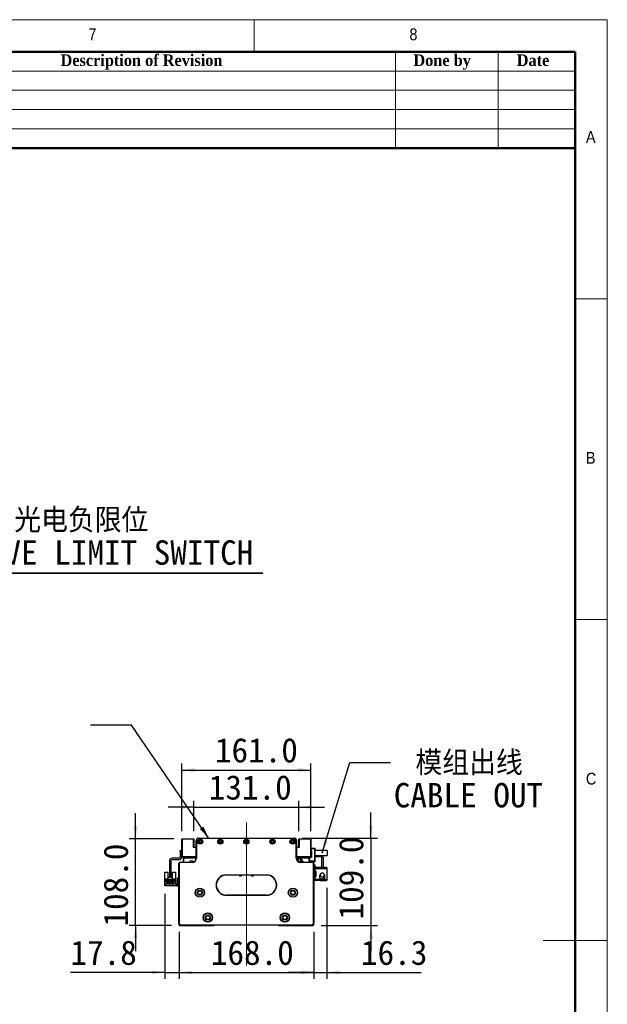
# Model space of a CAD drawing. Header units: millimetres. Extents: x 40 to 3320, y 40 to 2336.
# Tile 8 of 8: x 2588 to 3320, y 1108 to 2336. Entities that reach past the tile are written whole.
import ezdxf

# ---------------------------------------------------------------- set-up
doc = ezdxf.new("R2010")
doc.units = ezdxf.units.MM
doc.header["$LTSCALE"] = 8
doc.linetypes.add('CENTERX2', pattern=[20.32, 12.7, -2.54, 2.54, -2.54])
doc.layers.add('DIMNS', color=7, linetype='Continuous')
doc.styles.add('SLDTEXTSTYLE0', font='Gothic.ttf', dxfattribs={"width": 0.913})
doc.styles.add('SLDTEXTSTYLE1', font='timesbd.ttf', dxfattribs={"width": 0.933})
doc.styles.add('SLDTEXTSTYLE7', font='txt')
doc.styles.add('SLDTEXTSTYLE8', font='txt', dxfattribs={"bigfont": 'bigfont'})
doc.dimstyles.new('SLDDIMSTYLE0', dxfattribs={"dimtxt": 30.4, "dimasz": 16, "dimexe": 0, "dimexo": 0.0625, "dimgap": 7.6, "dimtad": 2, "dimdec": 1, "dimrnd": 1e-09, "dimzin": 4, "dimdsep": 46, "dimtxsty": 'SLDTEXTSTYLE7', "dimsah": 1, "dimcen": 0.09, "dimadec": 0, "dimazin": 1, "dimtfac": 1, "dimtdec": 1, "dimtmove": 0, "dimatfit": 0, "dimfxl": 0, "dimfrac": 2, "dimtolj": 1, "dimtzin": 12, "dimarcsym": 0})
doc.dimstyles.new('SLDDIMSTYLE3', dxfattribs={"dimtxt": 0.18, "dimasz": 16, "dimexe": 0, "dimexo": 0.0625, "dimgap": 0, "dimtad": 0, "dimtih": 1, "dimtoh": 1, "dimdec": 0, "dimrnd": 1e-09, "dimzin": 0, "dimdsep": 46, "dimtxsty": 'Standard', "dimsah": 1, "dimcen": 0.09, "dimadec": 0, "dimazin": 0, "dimtfac": 16, "dimtdec": 0, "dimtofl": 0, "dimtmove": 0, "dimatfit": 3, "dimfxl": 0, "dimfrac": 2, "dimtolj": 1, "dimtzin": 0, "dimarcsym": 0})
doc.dimstyles.new('SLDDIMSTYLE4', dxfattribs={"dimtxt": 30.4, "dimasz": 16, "dimexe": 0, "dimexo": 0.0625, "dimgap": 7.6, "dimtad": 2, "dimdec": 1, "dimrnd": 1e-09, "dimzin": 12, "dimdsep": 46, "dimtxsty": 'SLDTEXTSTYLE7', "dimsah": 1, "dimcen": 0.09, "dimadec": 0, "dimazin": 3, "dimtfac": 1, "dimtdec": 1, "dimtmove": 0, "dimatfit": 0, "dimfxl": 0, "dimfrac": 2, "dimtolj": 1, "dimtzin": 12, "dimarcsym": 0})

# ---------------------------------------------------------------- blocks, each defined once
blk = doc.blocks.new('SW_NOTE_5')
at = {"layer": 'DIMNS', "color": 0}
for p, q in [((0, 0), (451.6, 0)), ((451.6, 0), (0, 0)), ((0, 0), (451.6, 0)), ((451.6, 0), (0, 0)), ((0, 0), (451.6, 0)), ((451.6, 0), (0, 0))]:
    blk.add_line(p, q, dxfattribs=at)
at = {"layer": 'DIMNS', "color": 0, "char_height": 30.4, "attachment_point": 2}
for s, insert, style in [('光电负限位', (225.4, 81), 'SLDTEXTSTYLE8'), ('NEGATIVE LIMIT SWITCH', (222.6, 40.8), 'SLDTEXTSTYLE7')]:
    blk.add_mtext(s, dxfattribs=dict(at, insert=insert, style=style))
blk = doc.blocks.new('_D_6')
at = {"layer": 'DIMNS'}
for p, q in [((2786.2, 1197.5), (2786.2, 1140.2)), ((2954.2, 1197.5), (2954.2, 1140.2)), ((2786.2, 1148.2), (2954.2, 1148.2))]:
    blk.add_line(p, q, dxfattribs=at)
for points in [[(2786.2, 1148.2), (2802.2, 1145.8), (2802.2, 1150.6)], [(2954.2, 1148.2), (2938.2, 1150.6), (2938.2, 1145.8)]]:
    blk.add_solid(points, dxfattribs=at)
at = {"layer": 'DIMNS', "insert": (2825.9, 1188), "char_height": 30.4, "attachment_point": 1, "style": 'SLDTEXTSTYLE7'}
blk.add_mtext('168.0', dxfattribs=at)
blk = doc.blocks.new('_D_7')
at = {"layer": 'DIMNS'}
for p, q in [((2768.4, 1246), (2768.4, 1140.2)), ((2786.2, 1199), (2786.2, 1140.2)), ((2768.4, 1148.2), (2650.9, 1148.2)), ((2768.4, 1148.2), (2786.2, 1148.2)), ((2786.2, 1148.2), (2818.2, 1148.2))]:
    blk.add_line(p, q, dxfattribs=at)
for points in [[(2768.4, 1148.2), (2752.4, 1150.6), (2752.4, 1145.8)], [(2786.2, 1148.2), (2802.2, 1145.8), (2802.2, 1150.6)]]:
    blk.add_solid(points, dxfattribs=at)
at = {"layer": 'DIMNS', "insert": (2650.9, 1188), "char_height": 30.4, "attachment_point": 1, "style": 'SLDTEXTSTYLE7'}
blk.add_mtext('17.8', dxfattribs=at)
blk = doc.blocks.new('_D_8')
at = {"layer": 'DIMNS'}
for p, q in [((2970.5, 1253.8), (2970.5, 1140.2)), ((2954.2, 1199), (2954.2, 1140.2)), ((2954.2, 1148.2), (2922.2, 1148.2)), ((2954.2, 1148.2), (2970.5, 1148.2)), ((2970.5, 1148.2), (3087.9, 1148.2))]:
    blk.add_line(p, q, dxfattribs=at)
for points in [[(2954.2, 1148.2), (2938.2, 1150.6), (2938.2, 1145.8)], [(2970.5, 1148.2), (2986.5, 1145.8), (2986.5, 1150.6)]]:
    blk.add_solid(points, dxfattribs=at)
at = {"layer": 'DIMNS', "insert": (3013, 1188), "char_height": 30.4, "attachment_point": 1, "style": 'SLDTEXTSTYLE7'}
blk.add_mtext('16.3', dxfattribs=at)
blk = doc.blocks.new('_D_9')
at = {"layer": 'DIMNS'}
for p, q in [((3025.4, 1315.6), (3025.4, 1347.6)), ((2939.8, 1315.6), (3033.4, 1315.6)), ((3025.4, 1315.6), (3025.4, 1206.6)), ((2963.3, 1206.6), (3033.4, 1206.6)), ((3025.4, 1206.6), (3025.4, 1174.6))]:
    blk.add_line(p, q, dxfattribs=at)
for points in [[(3025.4, 1315.6), (3027.8, 1331.6), (3023, 1331.6)], [(3025.4, 1206.6), (3023, 1190.6), (3027.8, 1190.6)]]:
    blk.add_solid(points, dxfattribs=at)
at = {"layer": 'DIMNS', "insert": (2985.5, 1214.2), "char_height": 30.4, "attachment_point": 1, "rotation": 90, "style": 'SLDTEXTSTYLE7'}
blk.add_mtext('109.0', dxfattribs=at)
blk = doc.blocks.new('_D_10')
at = {"layer": 'DIMNS'}
for p, q in [((2804.7, 1354.2), (2772.7, 1354.2)), ((2804.7, 1324.5), (2804.7, 1362.2)), ((2804.7, 1354.2), (2935.7, 1354.2)), ((2935.7, 1324.5), (2935.7, 1362.2)), ((2935.7, 1354.2), (2967.7, 1354.2))]:
    blk.add_line(p, q, dxfattribs=at)
for points in [[(2804.7, 1354.2), (2788.7, 1356.6), (2788.7, 1351.8)], [(2935.7, 1354.2), (2951.7, 1351.8), (2951.7, 1356.6)]]:
    blk.add_solid(points, dxfattribs=at)
at = {"layer": 'DIMNS', "insert": (2823.3, 1394.1), "char_height": 30.4, "attachment_point": 1, "style": 'SLDTEXTSTYLE7'}
blk.add_mtext('131.0', dxfattribs=at)
blk = doc.blocks.new('_D_11')
at = {"layer": 'DIMNS'}
for p, q in [((2789.7, 1324.5), (2789.7, 1408.5)), ((2789.7, 1400.5), (2950.7, 1400.5)), ((2950.7, 1324.5), (2950.7, 1408.5))]:
    blk.add_line(p, q, dxfattribs=at)
for points in [[(2789.7, 1400.5), (2805.7, 1398.1), (2805.7, 1402.9)], [(2950.7, 1400.5), (2934.7, 1402.9), (2934.7, 1398.1)]]:
    blk.add_solid(points, dxfattribs=at)
at = {"layer": 'DIMNS', "insert": (2831, 1440.4), "char_height": 30.4, "attachment_point": 1, "style": 'SLDTEXTSTYLE7'}
blk.add_mtext('161.0', dxfattribs=at)
blk = doc.blocks.new('_D_12')
at = {"layer": 'DIMNS'}
for p, q in [((2732.1, 1314.6), (2732.1, 1346.6)), ((2779.8, 1314.6), (2724.1, 1314.6)), ((2732.1, 1206.6), (2732.1, 1314.6)), ((2777, 1206.6), (2724.1, 1206.6)), ((2732.1, 1206.6), (2732.1, 1174.6))]:
    blk.add_line(p, q, dxfattribs=at)
for points in [[(2732.1, 1314.6), (2734.5, 1330.6), (2729.7, 1330.6)], [(2732.1, 1206.6), (2729.7, 1190.6), (2734.5, 1190.6)]]:
    blk.add_solid(points, dxfattribs=at)
at = {"layer": 'DIMNS', "insert": (2692.2, 1205.4), "char_height": 30.4, "attachment_point": 1, "rotation": 90, "style": 'SLDTEXTSTYLE7'}
blk.add_mtext('108.0', dxfattribs=at)
blk = doc.blocks.new('SW_NOTE_6')
at = {"layer": 'DIMNS', "color": 0, "char_height": 30.4, "attachment_point": 1}
for s, insert, style in [(' 模组出线', (4, 14.7), 'SLDTEXTSTYLE8'), ('CABLE OUT', (4, -25.4), 'SLDTEXTSTYLE7')]:
    blk.add_mtext(s, dxfattribs=dict(at, insert=insert, style=style))
blk = doc.blocks.new('SW_NOTE_7')
at = {"layer": 'DIMNS', "color": 0, "char_height": 25.4, "attachment_point": 1, "style": 'SLDTEXTSTYLE0'}
for s, insert in [('The distance between the load plate and the ', (-848.4, 46.1)), ('steel belt protection belt shall be greater than 2mm', (-848.4, 12.7))]:
    blk.add_mtext(s, dxfattribs=dict(at, insert=insert))

msp = doc.modelspace()

# ---------------------------------------------------------------- linework, layer by layer
at = {"color": 7, "linetype": 'Continuous', "lineweight": 18}
for p, q in [((3320, 2336), (40, 2336)), ((2880, 2296), (2880, 2336)), ((3320, 40), (3320, 2336)), ((80, 2296), (3280, 2296)), ((3056, 2296), (3056, 2176)), ((3184, 2296), (3184, 2176)), ((3280, 2296), (3280, 2176)), ((3280, 2296), (3280, 80)), ((2320, 2272), (3280, 2272)), ((2320, 2248), (3280, 2248)), ((2320, 2224), (3280, 2224)), ((2320, 2200), (3280, 2200)), ((3320, 1988), (3280, 1988)), ((3280, 1588), (3320, 1588)), ((3320, 1188), (3240, 1188))]:
    msp.add_line(p, q, dxfattribs=at)
at = {"color": 7, "linetype": 'Continuous', "lineweight": 50}
for p, q in [((3280, 2296), (80, 2296)), ((3280, 2296), (3280, 80)), ((3280, 2176), (2320, 2176))]:
    msp.add_line(p, q, dxfattribs=at)
at = {"color": 7, "linetype": 'Continuous', "lineweight": 25}
for p, q in [((2789.97, 1314.62), (2789.67, 1314.32)), ((2789.97, 1314.32), (2789.67, 1314.32)), ((2789.67, 1292.42), (2789.67, 1314.32)), ((2789.97, 1314.32), (2789.97, 1314.62)), ((2789.97, 1314.62), (2804.37, 1314.62)), ((2789.97, 1314.32), (2789.97, 1292.42)), ((2804.37, 1314.32), (2789.97, 1314.32)), ((2804.37, 1314.32), (2804.37, 1314.62)), ((2804.67, 1314.32), (2804.37, 1314.62)), ((2804.37, 1304.12), (2804.37, 1314.32)), ((2804.37, 1314.32), (2804.67, 1314.32)), ((2804.67, 1314.32), (2804.67, 1304.12)), ((2808.17, 1314.28), (2808.17, 1314.32)), ((2808.17, 1314.32), (2808.2, 1314.32)), ((2810.67, 1315.62), (2810.67, 1315.32)), ((2810.67, 1315.62), (2929.67, 1315.62)), ((2929.67, 1315.32), (2810.67, 1315.32)), ((2929.67, 1315.62), (2929.67, 1315.32)), ((2932.15, 1314.32), (2932.17, 1314.32)), ((2932.17, 1314.32), (2932.17, 1314.28)), ((2935.67, 1314.32), (2935.97, 1314.62)), ((2935.67, 1304.12), (2935.67, 1314.32)), ((2935.67, 1314.32), (2935.97, 1314.32)), ((2935.97, 1314.62), (2950.37, 1314.62)), ((2935.97, 1314.62), (2935.97, 1314.32)), ((2950.37, 1314.32), (2935.97, 1314.32)), ((2935.97, 1314.32), (2935.97, 1304.12)), ((2950.37, 1314.62), (2950.37, 1314.32)), ((2950.37, 1314.62), (2950.67, 1314.32)), ((2950.37, 1292.42), (2950.37, 1314.32)), ((2950.67, 1314.32), (2950.37, 1314.32)), ((2950.67, 1314.32), (2950.67, 1292.42)), ((2807.67, 1304.12), (2804.37, 1304.12)), ((2807.67, 1312.62), (2807.97, 1312.62)), ((2807.67, 1290.62), (2807.67, 1312.62)), ((2807.97, 1312.62), (2807.97, 1290.62)), ((2932.37, 1290.62), (2932.37, 1312.62)), ((2932.67, 1312.62), (2932.37, 1312.62)), ((2932.67, 1312.62), (2932.67, 1290.62)), ((2935.97, 1304.12), (2932.67, 1304.12)), ((2950.67, 1303.12), (2955.37, 1303.12)), ((2955.37, 1302.12), (2950.67, 1302.12)), ((2955.37, 1302.12), (2955.37, 1303.12)), ((2955.37, 1303.12), (2955.67, 1302.82)), ((2955.67, 1302), (2955.37, 1302.12)), ((2955.37, 1287.12), (2955.37, 1302.12)), ((2955.67, 1302.82), (2955.67, 1302)), ((2955.67, 1302), (2955.67, 1287.25)), ((2786.17, 1290.62), (2777.67, 1290.62)), ((2787.67, 1300.12), (2789.67, 1300.12)), ((2787.67, 1299.12), (2787.67, 1300.12)), ((2787.67, 1299.12), (2787.67, 1292.12)), ((2789.67, 1299.12), (2787.67, 1299.12)), ((2789.67, 1292.42), (2789.97, 1292.12)), ((2789.97, 1292.42), (2789.67, 1292.42)), ((2789.67, 1292.42), (2789.67, 1292.12)), ((2789.97, 1292.42), (2807.67, 1292.42)), ((2789.97, 1292.42), (2789.97, 1292.12)), ((2807.67, 1292.12), (2789.97, 1292.12)), ((2791.67, 1291.12), (2792.67, 1292.12)), ((2791.67, 1286.12), (2791.67, 1291.12)), ((2792.27, 1290.37), (2793.22, 1291.32)), ((2792.27, 1285.62), (2792.27, 1290.37)), ((2792.37, 1290.28), (2793.31, 1291.22)), ((2792.37, 1285.62), (2792.37, 1290.28)), ((2793.22, 1291.32), (2807.67, 1291.32)), ((2793.31, 1291.22), (2807.67, 1291.22)), ((2805.6, 1292.12), (2805.89, 1291.83)), ((2806.39, 1291.62), (2807.67, 1291.62)), ((2807.97, 1290.62), (2807.67, 1290.62)), ((2932.67, 1290.62), (2932.37, 1290.62)), ((2932.67, 1292.42), (2950.37, 1292.42)), ((2950.37, 1292.12), (2932.67, 1292.12)), ((2932.67, 1291.62), (2933.96, 1291.62)), ((2932.67, 1291.32), (2947.12, 1291.32)), ((2932.67, 1291.22), (2947.03, 1291.22)), ((2934.45, 1291.83), (2934.75, 1292.12)), ((2938.95, 1288.95), (2936.15, 1289.89)), ((2947.03, 1291.22), (2947.97, 1290.28)), ((2947.12, 1291.32), (2948.07, 1290.37)), ((2947.67, 1292.12), (2948.67, 1291.12)), ((2947.97, 1290.28), (2947.97, 1285.62)), ((2948.07, 1290.37), (2948.07, 1285.62)), ((2949.17, 1291.62), (2948.67, 1291.12)), ((2948.67, 1291.12), (2948.67, 1285.62)), ((2951.17, 1291.62), (2949.17, 1291.62)), ((2950.37, 1292.42), (2950.37, 1292.12)), ((2950.67, 1292.42), (2950.37, 1292.42)), ((2950.67, 1292.42), (2950.37, 1292.12)), ((2951.17, 1292.12), (2950.37, 1292.12)), ((2950.67, 1300.12), (2951.17, 1300.12)), ((2950.67, 1294.12), (2951.17, 1294.12)), ((2951.17, 1300.12), (2951.17, 1291.62)), ((2970.67, 1300.12), (2955.67, 1300.12)), ((2955.67, 1294.12), (2970.67, 1294.12)), ((2964.07, 1292.12), (2955.67, 1292.12)), ((2964.07, 1279.12), (2964.07, 1292.12)), ((2964.07, 1292.12), (2966.07, 1292.12)), ((2966.07, 1292.12), (2966.07, 1279.12)), ((2970.67, 1300.12), (2970.67, 1294.12)), ((2774.17, 1287.12), (2774.17, 1267.62)), ((2776.17, 1287.12), (2776.17, 1267.62)), ((2786.17, 1288.62), (2777.67, 1288.62)), ((2786.47, 1284.12), (2786.17, 1284.12)), ((2786.17, 1209.12), (2786.17, 1284.12)), ((2786.47, 1284.12), (2786.47, 1209.25)), ((2787.67, 1285.32), (2787.67, 1285.62)), ((2787.67, 1285.62), (2802.67, 1285.62)), ((2802.67, 1285.32), (2787.67, 1285.32)), ((2791.67, 1286.12), (2791.67, 1285.62)), ((2792.07, 1285.72), (2791.67, 1286.12)), ((2792.07, 1285.62), (2792.07, 1285.72)), ((2802.67, 1285.32), (2802.67, 1285.62)), ((2937.91, 1286.62), (2934.69, 1286.62)), ((2937.67, 1285.62), (2952.67, 1285.62)), ((2937.67, 1285.62), (2937.67, 1285.32)), ((2952.67, 1285.32), (2937.67, 1285.32)), ((2948.67, 1287.12), (2955.37, 1287.12)), ((2955.37, 1286.12), (2948.67, 1286.12)), ((2952.67, 1285.62), (2952.67, 1285.32)), ((2953.87, 1209.25), (2953.87, 1284.12)), ((2954.17, 1284.12), (2953.87, 1284.12)), ((2954.17, 1284.12), (2954.17, 1209.12)), ((2956.07, 1282.12), (2954.17, 1282.12)), ((2955.67, 1287.25), (2955.37, 1287.12)), ((2955.37, 1286.12), (2955.37, 1287.12)), ((2955.67, 1286.42), (2955.37, 1286.12)), ((2955.67, 1287.25), (2955.67, 1286.42)), ((2956.07, 1279.12), (2956.07, 1282.12)), ((2956.07, 1279.12), (2956.07, 1277.92)), ((2964.07, 1279.12), (2956.07, 1279.12)), ((2956.07, 1273.92), (2956.07, 1277.92)), ((2956.07, 1277.92), (2970.47, 1277.92)), ((2962.07, 1279.12), (2962.07, 1278.92)), ((2970.47, 1278.92), (2962.07, 1278.92)), ((2966.07, 1279.12), (2964.07, 1279.12)), ((2970.47, 1278.92), (2970.47, 1277.92)), ((2970.47, 1277.92), (2970.47, 1263.92)), ((2768.47, 1273.02), (2772.17, 1273.02)), ((2768.47, 1264.12), (2768.47, 1273.02)), ((2769.27, 1264.12), (2769.77, 1264.62)), ((2772.37, 1264.62), (2769.77, 1264.62)), ((2772.17, 1273.02), (2772.17, 1264.62)), ((2772.37, 1264.07), (2772.37, 1264.62)), ((2772.37, 1264.62), (2777.97, 1264.62)), ((2774.17, 1267.62), (2776.17, 1267.62)), ((2774.17, 1266.62), (2774.17, 1267.62)), ((2776.17, 1266.62), (2774.17, 1266.62)), ((2776.17, 1267.62), (2776.17, 1266.62)), ((2777.97, 1264.62), (2777.97, 1264.07)), ((2780.57, 1264.62), (2777.97, 1264.62)), ((2778.17, 1264.62), (2778.17, 1273.02)), ((2778.17, 1273.02), (2781.87, 1273.02)), ((2780.57, 1264.62), (2781.07, 1264.12)), ((2781.87, 1273.02), (2781.87, 1264.12)), ((2784.17, 1266.12), (2786.17, 1266.12)), ((2784.17, 1265.12), (2784.17, 1266.12)), ((2786.17, 1265.12), (2784.17, 1265.12)), ((2784.17, 1257.12), (2784.17, 1265.12)), ((2845.17, 1269.92), (2845.17, 1269.62)), ((2845.17, 1269.92), (2895.17, 1269.92)), ((2895.17, 1269.62), (2845.17, 1269.62)), ((2863.92, 1268.32), (2861.42, 1268.32)), ((2878.92, 1268.32), (2876.42, 1268.32)), ((2895.17, 1269.92), (2895.17, 1269.62)), ((2956.07, 1273.92), (2956.07, 1273.42)), ((2957.07, 1273.92), (2956.07, 1273.92)), ((2956.07, 1273.42), (2956.07, 1268.42)), ((2957.07, 1273.42), (2956.07, 1273.42)), ((2956.07, 1267.92), (2956.07, 1268.42)), ((2956.07, 1268.42), (2957.07, 1268.42)), ((2956.07, 1263.92), (2956.07, 1267.92)), ((2956.07, 1267.92), (2957.07, 1267.92)), ((2957.07, 1267.92), (2957.07, 1273.92)), ((2961.52, 1268.72), (2961.42, 1267.92)), ((2961.76, 1269.36), (2961.62, 1269.04)), ((2961.63, 1269.5), (2961.67, 1269.51)), ((2961.67, 1266.33), (2961.63, 1266.34)), ((2961.67, 1269.51), (2962.05, 1270.09)), ((2961.83, 1269.44), (2961.67, 1269.51)), ((2961.79, 1269.34), (2961.67, 1269.4)), ((2966.97, 1268.48), (2966.99, 1268.5)), ((2768.37, 1256.12), (2768.37, 1258.12)), ((2768.37, 1258.12), (2769.37, 1258.12)), ((2769.37, 1256.12), (2768.37, 1256.12)), ((2768.47, 1258.12), (2768.47, 1264.12)), ((2769.27, 1264.12), (2768.47, 1264.12)), ((2769.37, 1258.12), (2769.37, 1256.12)), ((2783.17, 1258.12), (2769.37, 1258.12)), ((2783.17, 1256.12), (2769.37, 1256.12)), ((2770.17, 1264.07), (2772.37, 1264.07)), ((2770.17, 1260.62), (2770.17, 1264.07)), ((2770.97, 1260.62), (2770.17, 1260.62)), ((2770.97, 1262.27), (2779.37, 1262.27)), ((2770.97, 1260.62), (2770.97, 1262.27)), ((2770.97, 1259.57), (2770.97, 1260.62)), ((2772.17, 1259.57), (2770.97, 1259.57)), ((2771.92, 1261.22), (2771.92, 1260.72)), ((2772.42, 1261.22), (2771.92, 1261.22)), ((2771.92, 1260.72), (2772.42, 1260.72)), ((2772.17, 1258.77), (2772.17, 1259.57)), ((2778.17, 1259.57), (2772.17, 1259.57)), ((2778.17, 1258.77), (2772.17, 1258.77)), ((2772.72, 1264.07), (2772.37, 1264.07)), ((2772.42, 1260.72), (2772.42, 1261.22)), ((2772.72, 1262.97), (2772.72, 1264.07)), ((2777.62, 1262.97), (2772.72, 1262.97)), ((2774.42, 1261.22), (2773.92, 1261.22)), ((2773.92, 1261.22), (2773.92, 1260.72)), ((2773.92, 1260.72), (2774.42, 1260.72)), ((2774.37, 1263.57), (2775.97, 1263.57)), ((2774.37, 1262.97), (2774.37, 1263.57)), ((2774.42, 1260.72), (2774.42, 1261.22)), ((2776.42, 1261.22), (2775.92, 1261.22)), ((2775.92, 1261.22), (2775.92, 1260.72)), ((2775.92, 1260.72), (2776.42, 1260.72)), ((2775.97, 1262.97), (2775.97, 1263.57)), ((2776.42, 1260.72), (2776.42, 1261.22)), ((2777.62, 1264.07), (2777.62, 1262.97)), ((2777.97, 1264.07), (2777.62, 1264.07)), ((2777.92, 1261.22), (2777.92, 1260.72)), ((2778.42, 1261.22), (2777.92, 1261.22)), ((2777.92, 1260.72), (2778.42, 1260.72)), ((2777.97, 1264.07), (2780.17, 1264.07)), ((2778.17, 1259.57), (2778.17, 1258.77)), ((2779.37, 1259.57), (2778.17, 1259.57)), ((2778.42, 1260.72), (2778.42, 1261.22)), ((2779.37, 1262.27), (2779.37, 1260.62)), ((2779.37, 1260.62), (2779.37, 1259.57)), ((2780.17, 1260.62), (2779.37, 1260.62)), ((2780.17, 1264.07), (2780.17, 1260.62)), ((2781.87, 1264.12), (2781.07, 1264.12)), ((2781.87, 1264.12), (2781.87, 1258.12)), ((2783.17, 1258.12), (2783.17, 1256.12)), ((2784.17, 1257.12), (2786.17, 1257.12)), ((2784.17, 1256.12), (2784.17, 1257.12)), ((2786.17, 1256.12), (2784.17, 1256.12)), ((2956.07, 1263.92), (2956.07, 1262.72)), ((2970.47, 1263.92), (2956.07, 1263.92)), ((2962.07, 1262.72), (2956.07, 1262.72)), ((2962.07, 1262.92), (2970.47, 1262.92)), ((2962.07, 1262.92), (2962.07, 1262.72)), ((2970.47, 1263.92), (2970.47, 1262.92)), ((2845.17, 1244.62), (2845.17, 1244.32)), ((2845.17, 1244.62), (2895.17, 1244.62)), ((2895.17, 1244.32), (2845.17, 1244.32)), ((2895.17, 1244.62), (2895.17, 1244.32)), ((2786.47, 1209.25), (2786.17, 1209.12)), ((2788.17, 1207.12), (2786.17, 1209.12)), ((2786.17, 1209.12), (2786.17, 1207.62)), ((2786.17, 1207.62), (2787.17, 1206.62)), ((2786.47, 1209.25), (2788.3, 1207.42)), ((2787.17, 1206.62), (2829.67, 1206.62)), ((2788.3, 1207.42), (2788.17, 1207.12)), ((2952.17, 1207.12), (2788.17, 1207.12)), ((2788.3, 1207.42), (2952.05, 1207.42)), ((2829.67, 1206.62), (2830.17, 1207.12)), ((2910.17, 1207.12), (2910.67, 1206.62)), ((2910.67, 1206.62), (2953.17, 1206.62)), ((2952.05, 1207.42), (2953.87, 1209.25)), ((2952.05, 1207.42), (2952.17, 1207.12)), ((2954.17, 1209.12), (2952.17, 1207.12)), ((2953.17, 1206.62), (2954.17, 1207.62)), ((2953.87, 1209.25), (2954.17, 1209.12)), ((2954.17, 1207.62), (2954.17, 1209.12))]:
    msp.add_line(p, q, dxfattribs=at)
at = {"color": 7, "linetype": 'Continuous', "lineweight": 25, "flags": 128}
for points in [[(2934.69, 1286.62), (2934.77, 1287.75), (2934.99, 1288.74), (2935.33, 1289.48), (2935.76, 1289.87), (2936.15, 1289.89)], [(2937.91, 1286.62), (2937.98, 1287.52), (2938.18, 1288.29), (2938.48, 1288.79), (2938.83, 1288.97), (2939.18, 1288.79), (2939.48, 1288.29), (2939.68, 1287.52), (2939.75, 1286.62)], [(2938, 1285.62), (2937.98, 1285.72), (2937.91, 1286.62)], [(2938.51, 1286.62), (2938.53, 1286.94), (2938.6, 1287.21), (2938.71, 1287.39), (2938.83, 1287.45), (2938.96, 1287.39), (2939.04, 1287.26)], [(2939.04, 1285.99), (2938.96, 1285.86), (2938.83, 1285.79), (2938.71, 1285.86), (2938.6, 1286.04), (2938.53, 1286.31), (2938.51, 1286.62)], [(2939.75, 1286.62), (2939.68, 1285.72), (2939.66, 1285.62)], [(2783.17, 1256.12), (2783.76, 1256.18), (2784.17, 1256.3)]]:
    msp.add_lwpolyline(points, dxfattribs=at)
at = {"color": 7, "linetype": 'Continuous', "lineweight": 25}
for centre, radius in [((2812.67, 1311.37), 3.25), ((2812.67, 1311.37), 3), ((2837.67, 1311.37), 3.25), ((2837.67, 1311.37), 3), ((2870.17, 1311.37), 3.25), ((2870.17, 1311.37), 3), ((2902.67, 1311.37), 3.25), ((2902.67, 1311.37), 3), ((2927.67, 1311.37), 3.25), ((2927.67, 1311.37), 3), ((2812.67, 1311.37), 1.6), ((2812.67, 1311.37), 1.25), ((2837.67, 1311.37), 1.6), ((2837.67, 1311.37), 1.25), ((2870.17, 1311.37), 1.6), ((2870.17, 1311.37), 1.25), ((2902.67, 1311.37), 1.6), ((2902.67, 1311.37), 1.25), ((2927.67, 1311.37), 1.6), ((2927.67, 1311.37), 1.25), ((2812.17, 1247.62), 5.75), ((2812.17, 1247.62), 5.5), ((2928.17, 1247.62), 5.75), ((2928.17, 1247.62), 5.5), ((2812.17, 1247.62), 3.2), ((2812.17, 1247.62), 2.5), ((2812.17, 1247.62), 2.45), ((2928.17, 1247.62), 3.2), ((2928.17, 1247.62), 2.5), ((2928.17, 1247.62), 2.45), ((2822.17, 1216.62), 5.75), ((2822.17, 1216.62), 5.5), ((2822.17, 1216.62), 3.2), ((2822.17, 1216.62), 2.5), ((2822.17, 1216.62), 2.45), ((2918.17, 1216.62), 5.75), ((2918.17, 1216.62), 5.5), ((2918.17, 1216.62), 3.2), ((2918.17, 1216.62), 2.5), ((2918.17, 1216.62), 2.45)]:
    msp.add_circle(centre, radius, dxfattribs=at)
for centre, radius, start, end in [((2810.67, 1312.62), 3, 90, 180), ((2810.67, 1312.62), 2.7, 90, 180), ((2929.67, 1312.62), 3, 0, 90), ((2929.67, 1312.62), 2.7, 0, 90), ((2777.67, 1287.12), 3.5, 90, 180), ((2786.17, 1292.12), 3.5, 270, 0), ((2786.17, 1292.12), 1.5, 270, 0), ((2802.67, 1290.62), 5.3, 270, 0), ((2802.67, 1290.62), 5, 270, 0), ((2806.39, 1292.32), 0.7, 225, 270), ((2937.67, 1290.62), 5.3, 180, 270), ((2937.67, 1290.62), 5, 180, 270), ((2936.13, 1287.66), 2.61, 134.19893, 176.19158), ((2933.96, 1292.32), 0.7, 270, 315), ((2777.67, 1287.12), 1.5, 90, 180), ((2787.67, 1284.12), 1.5, 90, 180), ((2787.67, 1284.12), 1.2, 90, 180), ((2801.67, 1284.12), 3.25, 33.63206, 152.51367), ((2937.68, 1286.62), 1.5, 0, 25.13624), ((2937.68, 1286.62), 1.5, 334.86376, 0), ((2938.67, 1284.12), 3.25, 27.48633, 71.16109), ((2952.67, 1284.12), 1.5, 0, 90), ((2952.67, 1284.12), 1.2, 0, 90), ((2845.17, 1257.12), 12.8, 90, 270), ((2845.17, 1257.12), 12.5, 90, 270), ((2862.67, 1268.32), 1.25, 359.99991, 180.00009), ((2877.67, 1268.32), 1.25, 359.99991, 180.00009), ((2895.17, 1257.12), 12.8, 270, 90), ((2895.17, 1257.12), 12.5, 270, 90), ((2964.67, 1267.92), 3.4, 207.88541, 44.31348), ((2964.67, 1267.92), 3.45, 237.57421, 0), ((2964.67, 1267.92), 2.5, 274.06825, 11.05475), ((2964.67, 1267.92), 2.6, 277.27427, 10.90897), ((2964.67, 1267.92), 3.45, 0, 47.89891), ((2783.17, 1259.12), 1, 270, 0)]:
    msp.add_arc(centre, radius, start, end, dxfattribs=at)
for points, knots in [([(2932.95, 1290.12), (2932.93, 1290.12), (2932.88, 1290.12), (2932.8, 1290.12), (2932.72, 1290.12), (2932.63, 1290.12), (2932.53, 1290.12), (2932.44, 1290.12), (2932.36, 1290.12), (2932.31, 1290.12), (2932.3, 1290.12)], [0, 0, 0, 0, 0.1369931, 0.2737411, 0.4102625, 0.5465822, 0.6827322, 0.8187527, 0.9546934, 1, 1, 1, 1]), ([(2934.52, 1289.66), (2934.32, 1289.63), (2933.82, 1289.55), (2933.11, 1289.74), (2932.79, 1289.94), (2932.67, 1290.02)], [0, 0, 0, 0, 0.2952584, 0.7405491, 1, 1, 1, 1]), ([(2936.04, 1289.89), (2935.97, 1289.91), (2935.59, 1290), (2934.95, 1289.88), (2934.49, 1289.62), (2934.3, 1289.51)], [0, 0, 0, 0, 0.1321391, 0.6338134, 1, 1, 1, 1]), ([(2962.5, 1270.85), (2962.32, 1270.49), (2961.98, 1269.83), (2961.53, 1268.77), (2961.31, 1267.95), (2961.25, 1267.28), (2961.35, 1266.72), (2961.58, 1266.12), (2962.03, 1265.52), (2962.72, 1265.09), (2963.44, 1264.85), (2964.2, 1264.85), (2964.91, 1265.08), (2965.09, 1265.2), (2965.04, 1265.24), (2965.03, 1265.25)], [0, 0, 0, 0, 0.1800972, 0.3300048, 0.4496464, 0.5397486, 0.574623, 0.6053229, 0.6784014, 0.7214072, 0.7619833, 0.8291618, 0.888669, 0.9605991, 1, 1, 1, 1]), ([(2966.06, 1271.69), (2966.31, 1271.46), (2966.81, 1271), (2967.22, 1270.08), (2967.26, 1269.16), (2966.98, 1268.37), (2966.47, 1267.75), (2965.77, 1267.34), (2964.97, 1267.18), (2964.13, 1267.28), (2963.35, 1267.65), (2962.73, 1268.25), (2962.34, 1269.02), (2962.25, 1269.86), (2962.35, 1270.62), (2962.7, 1271.21), (2963.23, 1271.63), (2963.96, 1271.88), (2964.71, 1271.96), (2965.25, 1271.98), (2965.51, 1271.97), (2965.6, 1271.97), (2965.62, 1271.96), (2965.69, 1271.93), (2965.85, 1271.84), (2965.98, 1271.75), (2966.06, 1271.69)], [0, 0, 0, 0, 0.06481733, 0.12977933, 0.18973217, 0.2426185, 0.29441315, 0.34624307, 0.39872414, 0.45219962, 0.50660141, 0.56145221, 0.61605153, 0.66977215, 0.72706872, 0.76537739, 0.80369117, 0.858909, 0.91422902, 0.9495545, 0.96400114, 0.96485095, 0.96575894, 0.96871019, 0.98052788, 1, 1, 1, 1]), ([(2966.9, 1266.78), (2967, 1267.03), (2967.19, 1267.5), (2967.24, 1268.01), (2967.15, 1268.31), (2967.13, 1268.4)], [0, 0, 0, 0, 0.4359617, 0.826737, 1, 1, 1, 1])]:
    msp.add_open_spline(points, degree=3, knots=knots, dxfattribs=at)
msp.add_open_spline([(2939.06, 1286.62), (2938.95, 1286.62), (2938.75, 1286.62), (2938.51, 1286.62)], degree=3, dxfattribs=at)
at = {"color": 8, "linetype": 'Continuous', "lineweight": 25}
msp.add_open_spline([(2939.06, 1286.62), (2939.12, 1286.62), (2939.19, 1286.62), (2939.17, 1286.62), (2939.17, 1286.62)], degree=3, knots=[0, 0, 0, 0, 0.7297252, 1, 1, 1, 1], dxfattribs=at)
at = {"layer": 'DIMNS', "linetype": 'CENTERX2', "lineweight": 18}
for p, q in [((2870.17, 1334.92), (2870.17, 1158.32)), ((2870.17, 1156.82), (2870.17, 1266.42))]:
    msp.add_line(p, q, dxfattribs=at)

# ---------------------------------------------------------------- block references
at = {"layer": 'DIMNS'}
for name, p in [('SW_NOTE_5', (2439.05, 1646.06)), ('SW_NOTE_7', (2676.01, 1456.5)), ('SW_NOTE_6', (3049.82, 1409.76))]:
    msp.add_blockref(name, p, dxfattribs=at)

# ---------------------------------------------------------------- texts
at = {"color": 7, "linetype": 'Continuous', "lineweight": 0}
for s, insert, char_height, attachment_point, style in [('7', (2673.33, 2325.17), 14.82, 1, 'SLDTEXTSTYLE0'), ('8', (3073.33, 2325.17), 14.82, 1, 'SLDTEXTSTYLE0'), ('Description of Revision', (2739.45, 2292.69), 14.4, 2, 'SLDTEXTSTYLE1'), ('Done by', (3114.15, 2292.69), 14.4, 2, 'SLDTEXTSTYLE1'), ('Date', (3227.42, 2292.69), 14.4, 2, 'SLDTEXTSTYLE1'), ('A', (3293.33, 2197.17), 14.82, 1, 'SLDTEXTSTYLE0'), ('B', (3293.33, 1797.17), 14.82, 1, 'SLDTEXTSTYLE0'), ('C', (3293.33, 1397.17), 14.82, 1, 'SLDTEXTSTYLE0')]:
    msp.add_mtext(s, dxfattribs=dict(at, insert=insert, char_height=char_height, attachment_point=attachment_point, style=style))

# ---------------------------------------------------------------- dimensions: what is measured, and where the dimension line sits
at = {"layer": 'DIMNS'}
for base, p1, p2, dimstyle, picture, middle in [((2950.67, 1400.53), (2789.67, 1314.32), (2950.67, 1314.32), 'SLDDIMSTYLE0', '_D_11', (2879.46, 1400.53)), ((2935.67, 1354.22), (2804.67, 1314.32), (2935.67, 1314.32), 'SLDDIMSTYLE0', '_D_10', (2871.7, 1354.22)), ((2786.17, 1148.16), (2768.37, 1256.12), (2786.17, 1209.12), 'SLDDIMSTYLE4', '_D_7', (2688.37, 1148.16)), ((2970.47, 1148.16), (2954.17, 1209.12), (2970.47, 1263.92), 'SLDDIMSTYLE4', '_D_8', (3050.47, 1148.16)), ((2954.17, 1148.16), (2786.17, 1207.62), (2954.17, 1207.62), 'SLDDIMSTYLE0', '_D_6', (2874.36, 1148.16))]:
    dim = msp.add_linear_dim(base=base, p1=p1, p2=p2, dimstyle=dimstyle, dxfattribs=at)
    dim.commit()
    dim.dimension.update_dxf_attribs({"geometry": picture, "text_midpoint": middle, "dimtype": 160})
for base, p1, p2, picture, middle in [((2732.11, 1314.62), (2787.17, 1206.62), (2789.97, 1314.62), '_D_12', (2732.11, 1253.83)), ((3025.39, 1206.62), (2929.67, 1315.62), (2953.17, 1206.62), '_D_9', (3025.39, 1262.67))]:
    dim = msp.add_linear_dim(base=base, p1=p1, p2=p2, angle=90, dimstyle='SLDDIMSTYLE0', dxfattribs=at)
    dim.commit()
    dim.dimension.update_dxf_attribs({"geometry": picture, "text_midpoint": middle, "dimtype": 160})

# ---------------------------------------------------------------- leaders
for points in [[(2823.42, 1315.32), (2726.81, 1456.5), (2676.01, 1456.5)], [(2964.51, 1297.22), (2999.02, 1409.76), (3049.82, 1409.76)]]:
    msp.add_leader(points, dimstyle='SLDDIMSTYLE3', dxfattribs=at)

doc.saveas('drawing.dxf')
